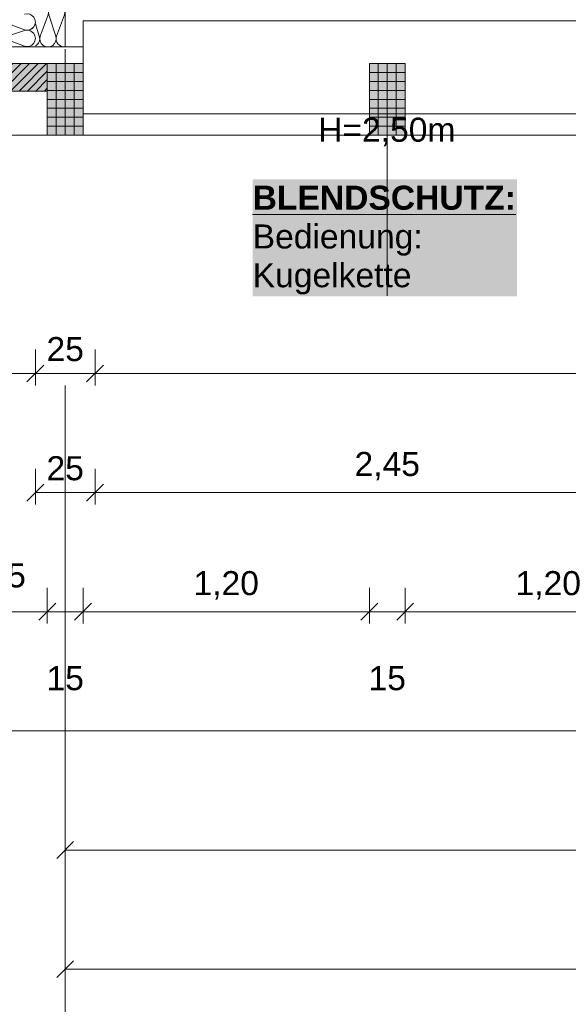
# Model space of a CAD drawing. Header units: metres. Extents: x -45 to 152, y -127 to 99.
# Tile 14 of 256: x -39.34 to -37.04, y -25.92 to -21.79. Entities that reach past the tile are written whole.
import ezdxf

# ---------------------------------------------------------------- set-up
doc = ezdxf.new("R2010")
doc.units = ezdxf.units.M
doc.header["$PDMODE"] = 1
doc.header["$PDSIZE"] = -2
doc.linetypes.add('Achsen 01', pattern=[5.291531, 3.175, -1.058062, 0.352704, -0.705764])
doc.linetypes.add('Raster 01', pattern=[2, 1, -1])
doc.layers.get('0').update_dxf_attribs({"lineweight": 25})
for name, color, linetype, lineweight, true_color in [('014_Fassadenarbeiten-000 Aufsicht Betonfertigteile', 7, 'Continuous', 9, 0xc0c0c0), ('014_Fassadenarbeiten-330 mineralische Dämmung', 7, 'Continuous', 9, 0x666666), ('031_Metallbauarbeiten-330 Aufsicht Metallbauarbeiten', 7, 'Continuous', 9, 0xa6a6a6), ('AV1-Achsen', 1, 'Achsen 01', 18, 0xff0000), ('AV1-Raster', 7, 'Raster 01', 9, 0xa6a6a6)]:
    doc.layers.add(name, color=color, linetype=linetype, lineweight=lineweight, true_color=true_color)
for name, color, linetype, lineweight in [('014_Fassadenarbeiten-330 Betonfertigteile vertikal', 7, 'Continuous', 9), ('014_Fassadenarbeiten-330 Mauerwerk 11.5cm', 7, 'Continuous', 9), ('030_Sonnenschutzarbeiten-BLENDSCHUTZ', 7, 'Continuous', 5), ('030_Sonnenschutzarbeiten-BLENDSCHUTZ  Beschriftung', 7, 'Continuous', 5), ('_1.35m (3D)', 7, 'Continuous', 9), ('_GRU (2D)', 7, 'Continuous', 9), ('_OG 2 (2D)', 7, 'Continuous', 9), ('_OG 2 - DS (2D)', 7, 'Continuous', 9), ('Bemaßung-Bemaßung', 7, 'Continuous', 9)]:
    doc.layers.add(name, color=color, linetype=linetype, lineweight=lineweight)
doc.layers.get('0').freeze()
doc.styles.add('Arial', font='arial.ttf')
doc.styles.add('Arial (bold)', font='arialbd.ttf')
doc.dimstyles.new('COE 50', dxfattribs={"dimtxt": 126.090495, "dimasz": 0.001414, "dimexe": 0.001, "dimexo": 0.01, "dimgap": 0.001, "dimtad": 1, "dimdec": 3, "dimtxsty": 'Arial', "dimblk": 'VW_SLASH-4', "dimblk1": 'VW_SLASH-4', "dimblk2": 'VW_SLASH-4', "dimcen": 0, "dimadec": 3, "dimazin": 0, "dimtfac": 0.8, "dimtdec": 3, "dimtix": 1, "dimtmove": 0, "dimatfit": 0, "dimldrblk": 'VW_SLASH-3', "dimfxl": 0.002, "dimfxlon": 1, "dimfrac": 2, "dimtolj": 1, "dimarcsym": 0})
pattern_1 = [(-90, (0, 0), (0.0375, 0), [])]
pattern_2 = [(0, (0, 0), (2e-18, -0.0375), [])]

# ---------------------------------------------------------------- blocks, each defined once
blk = doc.blocks.new('Group-2')
at = {"layer": 'AV1-Raster'}
blk.add_line((-37.8, -22.95), (-37.8, 1.35), dxfattribs=at)
blk = doc.blocks.new('1.35m (3D)')
at = {"layer": 'AV1-Raster', "color": 7}
blk.add_blockref('Group-2', (0, 0), dxfattribs=at)
blk = doc.blocks.new('Blendschutz Beschriftung')
at = {"layer": '030_Sonnenschutzarbeiten-BLENDSCHUTZ  Beschriftung', "color": 254, "linetype": 'Continuous', "transparency": 33554559}
blk.add_solid([(-0.554, -0.1644), (0.554, -0.1644), (-0.554, 0.3267), (0.554, 0.3267)], dxfattribs=at)
at = {"layer": '030_Sonnenschutzarbeiten-BLENDSCHUTZ  Beschriftung', "insert": (-0.554, 0.3002), "char_height": 0.100872, "attachment_point": 1, "line_spacing_factor": 0.967016, "style": 'Arial (bold)'}
blk.add_mtext('{\\LBLENDSCHUTZ:}{\\fArial|b0|i0|c0|p0;\\l\\PBedienung: \\PKugelkette }', dxfattribs=at)
blk = doc.blocks.new('VW_SLASH-4')
at = {"color": 0, "linetype": 'ByBlock', "lineweight": -2, "transparency": 16777216}
blk.add_line((0, 0), (-1, 0), dxfattribs=at)
at = {"color": 0, "linetype": 'Continuous', "lineweight": 15, "transparency": 16777216, "flags": 128}
blk.add_lwpolyline([(0.5, 0.5), (-0.5, -0.5)], dxfattribs=at)
blk = doc.blocks.new('*D21')
at = {"layer": '030_Sonnenschutzarbeiten-BLENDSCHUTZ', "color": 0, "lineweight": -2}
for p, q in [((-39.025, -22.025), (-39.025, -22.175)), ((-36.575, -22.025), (-36.575, -22.175)), ((-36.6457, -22.125), (-38.9543, -22.125))]:
    blk.add_line(p, q, dxfattribs=at)
at = {"layer": 'Defpoints', "color": 0}
for p in [(-39.025, -21.385), (-36.575, -21.385), (-39.025, -22.125)]:
    blk.add_point(p, dxfattribs=at)
at = {"layer": '030_Sonnenschutzarbeiten-BLENDSCHUTZ', "color": 0, "lineweight": -2, "xscale": 0.070693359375, "yscale": 0.070693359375, "zscale": 0.070693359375, "rotation": 180}
blk.add_blockref('VW_SLASH-4', (-39.025, -22.125), dxfattribs=at)
at = {"layer": '030_Sonnenschutzarbeiten-BLENDSCHUTZ', "color": 0, "lineweight": -2, "xscale": 0.070693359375, "yscale": 0.070693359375, "zscale": 0.070693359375}
blk.add_blockref('VW_SLASH-4', (-36.575, -22.125), dxfattribs=at)
at = {"layer": '030_Sonnenschutzarbeiten-BLENDSCHUTZ', "color": 0, "lineweight": 13, "insert": (-37.8, -22.0144), "char_height": 0.10087, "attachment_point": 5, "style": 'Arial'}
blk.add_mtext('\\A1;2,45', dxfattribs=at)
blk = doc.blocks.new('VW_SLASH-3')
at = {"color": 0, "linetype": 'ByBlock', "lineweight": -2, "transparency": 16777216}
blk.add_line((0, 0), (-1, 0), dxfattribs=at)
at = {"color": 0, "linetype": 'Continuous', "lineweight": 15, "transparency": 16777216, "flags": 128}
blk.add_lwpolyline([(0.5, 0.5), (-0.5, -0.5)], dxfattribs=at)
blk = doc.blocks.new('Group-181')
at = {"layer": '014_Fassadenarbeiten-330 mineralische Dämmung', "transparency": 33554687, "flags": 128}
for points in [[(-21.7317, 39.275, -0.001439), (-21.7316, 39.2748, -0.324435), (-21.7316, 39.2344, -0.324435), (-21.77, 39.2218), (-21.86, 39.2551, 0.324488), (-21.8985, 39.2425, 0.324488), (-21.8985, 39.2021, 0.324488), (-21.86, 39.1895), (-21.77, 39.2185, -0.324435), (-21.7316, 39.2059, -0.324435), (-21.7316, 39.1655, -0.324435), (-21.77, 39.1529), (-21.86, 39.1862, 0.54007), (-21.9048, 39.15)], [(-21.77, 39.1529, 0.324435), (-21.7316, 39.1655, 0.324435), (-21.7316, 39.2059, 0.324435), (-21.77, 39.2185), (-21.86, 39.1895, -0.324488), (-21.8985, 39.2021, -0.324488), (-21.8985, 39.2425, -0.324488), (-21.86, 39.2551), (-21.77, 39.2218, 0.727402), (-21.7317, 39.275)], [(-21.8086, 39.275), (-21.86, 39.2585, -0.362439), (-21.9009, 39.275)]]:
    blk.add_lwpolyline(points, format="xyb", dxfattribs=at)
blk = doc.blocks.new('Group-182')
at = {"layer": '014_Fassadenarbeiten-330 mineralische Dämmung', "transparency": 33554687}
blk.add_blockref('Group-181', (0, 0), dxfattribs=at)
blk = doc.blocks.new('Parametric Object-23')
at = {"layer": '014_Fassadenarbeiten-330 mineralische Dämmung', "color": 7, "transparency": 33554687}
blk.add_blockref('Group-182', (0, 0), dxfattribs=at)
at = {"layer": '014_Fassadenarbeiten-330 mineralische Dämmung', "color": 0, "flags": 1}
for tag in ['IFC_UUID', 'instanceID', 'prm0_name', 'prm0_type', 'prm0_value', 'prm1_name', 'prm1_type', 'prm1_value', 'prm2_name', 'prm2_type', 'prm2_value', 'prm3_name', 'prm3_type', 'prm3_value', 'prm4_name', 'prm4_type', 'prm4_value', 'prm5_name', 'prm5_type', 'prm5_value', 'prm6_name', 'prm6_type', 'prm6_value']:
    blk.add_attdef(tag, (-39.275, -21.9131), '', height=0.00018, dxfattribs=at)
blk = doc.blocks.new('Group-184')
at = {"layer": '014_Fassadenarbeiten-330 mineralische Dämmung', "transparency": 33554687, "flags": 128}
for points in [[(-21.7676, 39.32, -0.324435), (-21.7802, 39.2816, -0.324435), (-21.8206, 39.2816, -0.324435), (-21.8332, 39.32), (-21.7999, 39.41, 0.324488), (-21.8125, 39.4485, 0.324488), (-21.8529, 39.4485, 0.324488), (-21.8655, 39.41), (-21.8365, 39.32, -0.324435), (-21.8491, 39.2816, -0.324435), (-21.8895, 39.2816, -0.324435), (-21.9021, 39.32), (-21.8688, 39.41, 0.54007), (-21.905, 39.4548)], [(-21.9021, 39.32, 1.372583), (-21.8365, 39.32), (-21.8655, 39.41, -1.372995)], [(-21.7999, 39.41), (-21.8332, 39.32, 1.372583), (-21.7676, 39.32)], [(-21.905, 39.3184, -0.131588), (-21.905, 39.3005)]]:
    blk.add_lwpolyline(points, format="xyb", dxfattribs=at)
blk = doc.blocks.new('Group-185')
at = {"layer": '014_Fassadenarbeiten-330 mineralische Dämmung', "transparency": 33554687}
blk.add_blockref('Group-184', (0, 0), dxfattribs=at)
blk = doc.blocks.new('Parametric Object-24')
at = {"layer": '014_Fassadenarbeiten-330 mineralische Dämmung', "color": 7, "transparency": 33554687}
blk.add_blockref('Group-185', (0, 0), dxfattribs=at)
at = {"layer": '014_Fassadenarbeiten-330 mineralische Dämmung', "color": 0, "flags": 1}
for tag in ['IFC_UUID', 'instanceID', 'prm0_name', 'prm0_type', 'prm0_value', 'prm1_name', 'prm1_type', 'prm1_value', 'prm2_name', 'prm2_type', 'prm2_value', 'prm3_name', 'prm3_type', 'prm3_value', 'prm4_name', 'prm4_type', 'prm4_value', 'prm5_name', 'prm5_type', 'prm5_value', 'prm6_name', 'prm6_type', 'prm6_value']:
    blk.add_attdef(tag, (-39.4631, -21.9098), '', height=0.00018, dxfattribs=at)
blk = doc.blocks.new('*D434')
at = {"layer": 'Bemaßung-Bemaßung', "color": 0, "lineweight": -2}
for p, q in [((-39.15, -25.675), (-39.15, -25.825)), ((0, -25.675), (0, -25.825)), ((-0.0707, -25.775), (-39.0793, -25.775))]:
    blk.add_line(p, q, dxfattribs=at)
at = {"layer": 'Defpoints', "color": 0}
for p in [(-39.15, -21.6), (0, -21.6), (-39.15, -25.775)]:
    blk.add_point(p, dxfattribs=at)
at = {"layer": 'Bemaßung-Bemaßung', "color": 0, "lineweight": -2, "xscale": 0.070693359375, "yscale": 0.070693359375, "zscale": 0.070693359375, "rotation": 180}
blk.add_blockref('VW_SLASH-4', (-39.15, -25.775), dxfattribs=at)
at = {"layer": 'Bemaßung-Bemaßung', "color": 0, "lineweight": -2, "xscale": 0.070693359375, "yscale": 0.070693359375, "zscale": 0.070693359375}
blk.add_blockref('VW_SLASH-4', (0, -25.775), dxfattribs=at)
at = {"layer": 'Bemaßung-Bemaßung', "color": 0, "insert": (-19.575, -25.6341), "char_height": 0.15131, "attachment_point": 5, "style": 'Arial'}
blk.add_mtext('\\A1;39,15', dxfattribs=at)
blk = doc.blocks.new('*D435')
at = {"layer": 'Bemaßung-Bemaßung', "color": 0, "lineweight": -2}
for p, q in [((-39.15, -25.175), (-39.15, -25.325)), ((-33.75, -25.175), (-33.75, -25.325)), ((-33.8207, -25.275), (-39.0793, -25.275))]:
    blk.add_line(p, q, dxfattribs=at)
at = {"layer": 'Defpoints', "color": 0}
for p in [(-39.15, -21.6), (-33.75, -21.6), (-39.15, -25.275)]:
    blk.add_point(p, dxfattribs=at)
at = {"layer": 'Bemaßung-Bemaßung', "color": 0, "lineweight": -2, "xscale": 0.070693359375, "yscale": 0.070693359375, "zscale": 0.070693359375, "rotation": 180}
blk.add_blockref('VW_SLASH-4', (-39.15, -25.275), dxfattribs=at)
at = {"layer": 'Bemaßung-Bemaßung', "color": 0, "lineweight": -2, "xscale": 0.070693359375, "yscale": 0.070693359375, "zscale": 0.070693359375}
blk.add_blockref('VW_SLASH-4', (-33.75, -25.275), dxfattribs=at)
at = {"layer": 'Bemaßung-Bemaßung', "color": 0, "insert": (-36.45, -25.1644), "char_height": 0.10087, "attachment_point": 5, "style": 'Arial'}
blk.add_mtext('\\A1;5,40', dxfattribs=at)
blk = doc.blocks.new('*D458')
at = {"layer": 'Bemaßung-Bemaßung', "color": 0, "lineweight": -2}
for p, q in [((-39.825, -24.675), (-39.825, -24.825)), ((0.675, -24.675), (0.675, -24.825)), ((0.6043, -24.775), (-39.7543, -24.775))]:
    blk.add_line(p, q, dxfattribs=at)
at = {"layer": 'Defpoints', "color": 0}
for p in [(-39.825, -22.275), (0.675, -22.275), (-39.825, -24.775)]:
    blk.add_point(p, dxfattribs=at)
at = {"layer": 'Bemaßung-Bemaßung', "color": 0, "lineweight": -2, "xscale": 0.070693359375, "yscale": 0.070693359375, "zscale": 0.070693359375, "rotation": 180}
blk.add_blockref('VW_SLASH-4', (-39.825, -24.775), dxfattribs=at)
at = {"layer": 'Bemaßung-Bemaßung', "color": 0, "lineweight": -2, "xscale": 0.070693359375, "yscale": 0.070693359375, "zscale": 0.070693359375}
blk.add_blockref('VW_SLASH-4', (0.675, -24.775), dxfattribs=at)
at = {"layer": 'Bemaßung-Bemaßung', "color": 0, "insert": (-19.575, -24.6644), "char_height": 0.10087, "attachment_point": 5, "style": 'Arial'}
blk.add_mtext('\\A1;40,50', dxfattribs=at)
blk = doc.blocks.new('*D517')
at = {"layer": 'Bemaßung-Bemaßung', "color": 0, "linetype": 'Continuous', "lineweight": -2}
for p, q in [((-37.725, -24.175), (-37.725, -24.325)), ((-36.525, -24.175), (-36.525, -24.325)), ((-37.6543, -24.275), (-36.5957, -24.275))]:
    blk.add_line(p, q, dxfattribs=at)
at = {"layer": 'Defpoints', "color": 0}
for p in [(-37.725, -22.275), (-36.525, -22.275), (-36.525, -24.275)]:
    blk.add_point(p, dxfattribs=at)
at = {"layer": 'Bemaßung-Bemaßung', "color": 0, "lineweight": -2, "xscale": 0.070693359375, "yscale": 0.070693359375, "zscale": 0.070693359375, "rotation": 180}
blk.add_blockref('VW_SLASH-4', (-37.725, -24.275), dxfattribs=at)
at = {"layer": 'Bemaßung-Bemaßung', "color": 0, "lineweight": -2, "xscale": 0.070693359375, "yscale": 0.070693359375, "zscale": 0.070693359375}
blk.add_blockref('VW_SLASH-4', (-36.525, -24.275), dxfattribs=at)
at = {"layer": 'Bemaßung-Bemaßung', "color": 0, "insert": (-37.125, -24.1644), "char_height": 0.10087, "attachment_point": 5, "style": 'Arial'}
blk.add_mtext('\\A1;1,20', dxfattribs=at)
blk = doc.blocks.new('*D518')
at = {"layer": 'Bemaßung-Bemaßung', "color": 0, "linetype": 'Continuous', "lineweight": -2}
for p, q in [((-37.875, -24.175), (-37.875, -24.325)), ((-37.725, -24.175), (-37.725, -24.325)), ((-37.9457, -24.275), (-38.0164, -24.275)), ((-37.875, -24.275), (-37.725, -24.275)), ((-37.6543, -24.275), (-37.5836, -24.275))]:
    blk.add_line(p, q, dxfattribs=at)
at = {"layer": 'Defpoints', "color": 0}
for p in [(-37.875, -22.275), (-37.725, -22.275), (-37.725, -24.275)]:
    blk.add_point(p, dxfattribs=at)
at = {"layer": 'Bemaßung-Bemaßung', "color": 0, "lineweight": -2, "xscale": 0.070693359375, "yscale": 0.070693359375, "zscale": 0.070693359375}
blk.add_blockref('VW_SLASH-4', (-37.875, -24.275), dxfattribs=at)
at = {"layer": 'Bemaßung-Bemaßung', "color": 0, "lineweight": -2, "xscale": 0.070693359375, "yscale": 0.070693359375, "zscale": 0.070693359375, "rotation": 180}
blk.add_blockref('VW_SLASH-4', (-37.725, -24.275), dxfattribs=at)
at = {"layer": 'Bemaßung-Bemaßung', "color": 0, "insert": (-37.8, -24.5545), "char_height": 0.10087, "attachment_point": 5, "style": 'Arial'}
blk.add_mtext('\\A1;15', dxfattribs=at)
blk = doc.blocks.new('*D519')
at = {"layer": 'Bemaßung-Bemaßung', "color": 0, "linetype": 'Continuous', "lineweight": -2}
for p, q in [((-39.075, -24.175), (-39.075, -24.325)), ((-37.875, -24.175), (-37.875, -24.325)), ((-39.0043, -24.275), (-37.9457, -24.275))]:
    blk.add_line(p, q, dxfattribs=at)
at = {"layer": 'Defpoints', "color": 0}
for p in [(-39.075, -22.275), (-37.875, -22.275), (-37.875, -24.275)]:
    blk.add_point(p, dxfattribs=at)
at = {"layer": 'Bemaßung-Bemaßung', "color": 0, "lineweight": -2, "xscale": 0.070693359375, "yscale": 0.070693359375, "zscale": 0.070693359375, "rotation": 180}
blk.add_blockref('VW_SLASH-4', (-39.075, -24.275), dxfattribs=at)
at = {"layer": 'Bemaßung-Bemaßung', "color": 0, "lineweight": -2, "xscale": 0.070693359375, "yscale": 0.070693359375, "zscale": 0.070693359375}
blk.add_blockref('VW_SLASH-4', (-37.875, -24.275), dxfattribs=at)
at = {"layer": 'Bemaßung-Bemaßung', "color": 0, "insert": (-38.475, -24.1644), "char_height": 0.10087, "attachment_point": 5, "style": 'Arial'}
blk.add_mtext('\\A1;1,20', dxfattribs=at)
blk = doc.blocks.new('*D520')
at = {"layer": 'Bemaßung-Bemaßung', "color": 0, "linetype": 'Continuous', "lineweight": -2}
for p, q in [((-39.225, -24.175), (-39.225, -24.325)), ((-39.075, -24.175), (-39.075, -24.325)), ((-39.2957, -24.275), (-39.3664, -24.275)), ((-39.225, -24.275), (-39.075, -24.275)), ((-39.0043, -24.275), (-38.9336, -24.275))]:
    blk.add_line(p, q, dxfattribs=at)
at = {"layer": 'Defpoints', "color": 0}
for p in [(-39.225, -22.275), (-39.075, -22.275), (-39.075, -24.275)]:
    blk.add_point(p, dxfattribs=at)
at = {"layer": 'Bemaßung-Bemaßung', "color": 0, "lineweight": -2, "xscale": 0.070693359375, "yscale": 0.070693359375, "zscale": 0.070693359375}
blk.add_blockref('VW_SLASH-4', (-39.225, -24.275), dxfattribs=at)
at = {"layer": 'Bemaßung-Bemaßung', "color": 0, "lineweight": -2, "xscale": 0.070693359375, "yscale": 0.070693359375, "zscale": 0.070693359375, "rotation": 180}
blk.add_blockref('VW_SLASH-4', (-39.075, -24.275), dxfattribs=at)
at = {"layer": 'Bemaßung-Bemaßung', "color": 0, "insert": (-39.15, -24.5545), "char_height": 0.10087, "attachment_point": 5, "style": 'Arial'}
blk.add_mtext('\\A1;15', dxfattribs=at)
blk = doc.blocks.new('*D521')
at = {"layer": 'Bemaßung-Bemaßung', "color": 0, "linetype": 'Continuous', "lineweight": -2}
for p, q in [((-39.64, -24.175), (-39.64, -24.325)), ((-39.225, -24.175), (-39.225, -24.325)), ((-39.5693, -24.275), (-39.2957, -24.275))]:
    blk.add_line(p, q, dxfattribs=at)
at = {"layer": 'Defpoints', "color": 0}
for p in [(-39.64, -22.09), (-39.225, -22.275), (-39.225, -24.275)]:
    blk.add_point(p, dxfattribs=at)
at = {"layer": 'Bemaßung-Bemaßung', "color": 0, "lineweight": -2, "xscale": 0.070693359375, "yscale": 0.070693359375, "zscale": 0.070693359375, "rotation": 180}
blk.add_blockref('VW_SLASH-4', (-39.64, -24.275), dxfattribs=at)
at = {"layer": 'Bemaßung-Bemaßung', "color": 0, "lineweight": -2, "xscale": 0.070693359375, "yscale": 0.070693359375, "zscale": 0.070693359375}
blk.add_blockref('VW_SLASH-4', (-39.225, -24.275), dxfattribs=at)
at = {"layer": 'Bemaßung-Bemaßung', "color": 0, "insert": (-39.4325, -24.1576), "char_height": 0.100872, "attachment_point": 5, "style": 'Arial'}
blk.add_mtext('\\A1;41\\S5^ ;', dxfattribs=at)
blk = doc.blocks.new('*D621')
at = {"layer": 'Bemaßung-Bemaßung', "color": 0, "linetype": 'Continuous', "lineweight": -2}
for p, q in [((-41.325, -22.0193), (-41.325, -21.9486)), ((-41.225, -22.09), (-41.375, -22.09)), ((-41.325, -22.09), (-41.325, -22.275)), ((-41.225, -22.275), (-41.375, -22.275)), ((-41.325, -22.3457), (-41.325, -22.4164))]:
    blk.add_line(p, q, dxfattribs=at)
at = {"layer": 'Defpoints', "color": 0}
for p in [(-39.225, -22.09), (-41.325, -22.275), (-39.225, -22.275)]:
    blk.add_point(p, dxfattribs=at)
at = {"layer": 'Bemaßung-Bemaßung', "color": 0, "lineweight": -2, "xscale": 0.070693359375, "yscale": 0.070693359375, "zscale": 0.070693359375}
for p, rotation in [((-41.325, -22.09), 270), ((-41.325, -22.275), 90)]:
    blk.add_blockref('VW_SLASH-4', p, dxfattribs=dict(at, rotation=rotation))
at = {"layer": 'Bemaßung-Bemaßung', "color": 0, "insert": (-41.5183, -22.1825), "char_height": 0.100872, "attachment_point": 5, "rotation": 90, "style": 'Arial'}
blk.add_mtext('\\A1;18\\S5^ ;', dxfattribs=at)
blk = doc.blocks.new('*D622')
at = {"layer": 'Bemaßung-Bemaßung', "color": 0, "linetype": 'Continuous', "lineweight": -2}
for p, q in [((-41.225, -21.675), (-41.375, -21.675)), ((-41.325, -21.7457), (-41.325, -22.0193)), ((-41.225, -22.09), (-41.375, -22.09))]:
    blk.add_line(p, q, dxfattribs=at)
at = {"layer": 'Defpoints', "color": 0}
for p in [(-39.825, -21.675), (-41.325, -22.09), (-39.225, -22.09)]:
    blk.add_point(p, dxfattribs=at)
at = {"layer": 'Bemaßung-Bemaßung', "color": 0, "lineweight": -2, "xscale": 0.070693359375, "yscale": 0.070693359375, "zscale": 0.070693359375}
for p, rotation in [((-41.325, -21.675), 90), ((-41.325, -22.09), 270)]:
    blk.add_blockref('VW_SLASH-4', p, dxfattribs=dict(at, rotation=rotation))
at = {"layer": 'Bemaßung-Bemaßung', "color": 0, "insert": (-41.4424, -21.8825), "char_height": 0.100872, "attachment_point": 5, "rotation": 90, "style": 'Arial'}
blk.add_mtext('\\A1;41\\S5^ ;', dxfattribs=at)
blk = doc.blocks.new('*D658')
at = {"layer": 'Bemaßung-Bemaßung', "color": 0, "linetype": 'Continuous', "lineweight": -2}
for p, q in [((-39.825, -23.175), (-39.825, -23.325)), ((-39.275, -23.175), (-39.275, -23.325)), ((-39.3457, -23.275), (-39.7543, -23.275))]:
    blk.add_line(p, q, dxfattribs=at)
at = {"layer": 'Defpoints', "color": 0}
for p in [(-39.825, -21.525), (-39.275, -21.725), (-39.825, -23.275)]:
    blk.add_point(p, dxfattribs=at)
at = {"layer": 'Bemaßung-Bemaßung', "color": 0, "lineweight": -2, "xscale": 0.070693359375, "yscale": 0.070693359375, "zscale": 0.070693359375, "rotation": 180}
blk.add_blockref('VW_SLASH-4', (-39.825, -23.275), dxfattribs=at)
at = {"layer": 'Bemaßung-Bemaßung', "color": 0, "lineweight": -2, "xscale": 0.070693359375, "yscale": 0.070693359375, "zscale": 0.070693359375}
blk.add_blockref('VW_SLASH-4', (-39.275, -23.275), dxfattribs=at)
at = {"layer": 'Bemaßung-Bemaßung', "color": 0, "insert": (-39.55, -23.1737), "char_height": 0.10087, "attachment_point": 5, "style": 'Arial'}
blk.add_mtext('\\A1;55', dxfattribs=at)
blk = doc.blocks.new('*D659')
at = {"layer": 'Bemaßung-Bemaßung', "color": 0, "linetype": 'Continuous', "lineweight": -2}
for p, q in [((-39.275, -23.175), (-39.275, -23.325)), ((-39.025, -23.175), (-39.025, -23.325)), ((-39.0957, -23.275), (-39.2043, -23.275))]:
    blk.add_line(p, q, dxfattribs=at)
at = {"layer": 'Defpoints', "color": 0}
for p in [(-39.275, -21.725), (-39.025, -21.725), (-39.275, -23.275)]:
    blk.add_point(p, dxfattribs=at)
at = {"layer": 'Bemaßung-Bemaßung', "color": 0, "lineweight": -2, "xscale": 0.070693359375, "yscale": 0.070693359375, "zscale": 0.070693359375, "rotation": 180}
blk.add_blockref('VW_SLASH-4', (-39.275, -23.275), dxfattribs=at)
at = {"layer": 'Bemaßung-Bemaßung', "color": 0, "lineweight": -2, "xscale": 0.070693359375, "yscale": 0.070693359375, "zscale": 0.070693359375}
blk.add_blockref('VW_SLASH-4', (-39.025, -23.275), dxfattribs=at)
at = {"layer": 'Bemaßung-Bemaßung', "color": 0, "insert": (-39.15, -23.1735), "char_height": 0.10087, "attachment_point": 5, "style": 'Arial'}
blk.add_mtext('\\A1;25', dxfattribs=at)
blk = doc.blocks.new('*D660')
at = {"layer": 'Bemaßung-Bemaßung', "color": 0, "linetype": 'Continuous', "lineweight": -2}
for p, q in [((-39.025, -23.175), (-39.025, -23.325)), ((-33.875, -23.175), (-33.875, -23.325)), ((-33.9457, -23.275), (-38.9543, -23.275))]:
    blk.add_line(p, q, dxfattribs=at)
at = {"layer": 'Defpoints', "color": 0}
for p in [(-33.875, -21.475), (-39.025, -21.725), (-39.025, -23.275)]:
    blk.add_point(p, dxfattribs=at)
at = {"layer": 'Bemaßung-Bemaßung', "color": 0, "lineweight": -2, "xscale": 0.070693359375, "yscale": 0.070693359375, "zscale": 0.070693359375, "rotation": 180}
blk.add_blockref('VW_SLASH-4', (-39.025, -23.275), dxfattribs=at)
at = {"layer": 'Bemaßung-Bemaßung', "color": 0, "lineweight": -2, "xscale": 0.070693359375, "yscale": 0.070693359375, "zscale": 0.070693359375}
blk.add_blockref('VW_SLASH-4', (-33.875, -23.275), dxfattribs=at)
at = {"layer": 'Bemaßung-Bemaßung', "color": 0, "insert": (-36.45, -23.1644), "char_height": 0.10087, "attachment_point": 5, "style": 'Arial'}
blk.add_mtext('\\A1;5,15', dxfattribs=at)
blk = doc.blocks.new('*D680')
at = {"layer": 'Bemaßung-Bemaßung', "color": 0, "linetype": 'Continuous', "lineweight": -2}
for p, q in [((-40.225, -21.725), (-40.375, -21.725)), ((-40.325, -21.7957), (-40.325, -22.2043)), ((-40.225, -22.275), (-40.375, -22.275))]:
    blk.add_line(p, q, dxfattribs=at)
at = {"layer": 'Defpoints', "color": 0}
for p in [(-39.275, -21.725), (-40.325, -22.275), (-39.825, -22.275)]:
    blk.add_point(p, dxfattribs=at)
at = {"layer": 'Bemaßung-Bemaßung', "color": 0, "lineweight": -2, "xscale": 0.070693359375, "yscale": 0.070693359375, "zscale": 0.070693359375}
for p, rotation in [((-40.325, -21.725), 90), ((-40.325, -22.275), 270)]:
    blk.add_blockref('VW_SLASH-4', p, dxfattribs=dict(at, rotation=rotation))
at = {"layer": 'Bemaßung-Bemaßung', "color": 0, "insert": (-40.4263, -22), "char_height": 0.10087, "attachment_point": 5, "rotation": 90, "style": 'Arial'}
blk.add_mtext('\\A1;55', dxfattribs=at)
blk = doc.blocks.new('*D731')
at = {"layer": 'Bemaßung-Bemaßung', "color": 0, "lineweight": -2}
for p, q in [((-39.275, -23.675), (-39.275, -23.825)), ((-39.025, -23.675), (-39.025, -23.825)), ((-39.0957, -23.775), (-39.2043, -23.775))]:
    blk.add_line(p, q, dxfattribs=at)
at = {"layer": 'Defpoints', "color": 0}
for p in [(-39.275, -21.725), (-39.025, -21.725), (-39.275, -23.775)]:
    blk.add_point(p, dxfattribs=at)
at = {"layer": 'Bemaßung-Bemaßung', "color": 0, "lineweight": -2, "xscale": 0.070693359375, "yscale": 0.070693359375, "zscale": 0.070693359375, "rotation": 180}
blk.add_blockref('VW_SLASH-4', (-39.275, -23.775), dxfattribs=at)
at = {"layer": 'Bemaßung-Bemaßung', "color": 0, "lineweight": -2, "xscale": 0.070693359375, "yscale": 0.070693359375, "zscale": 0.070693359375}
blk.add_blockref('VW_SLASH-4', (-39.025, -23.775), dxfattribs=at)
at = {"layer": 'Bemaßung-Bemaßung', "color": 0, "insert": (-39.15, -23.6735), "char_height": 0.10087, "attachment_point": 5, "style": 'Arial'}
blk.add_mtext('\\A1;25', dxfattribs=at)
blk = doc.blocks.new('*D732')
at = {"layer": 'Bemaßung-Bemaßung', "color": 0, "lineweight": -2}
for p, q in [((-39.025, -23.675), (-39.025, -23.825)), ((-36.575, -23.675), (-36.575, -23.825)), ((-36.6457, -23.775), (-38.9543, -23.775))]:
    blk.add_line(p, q, dxfattribs=at)
at = {"layer": 'Defpoints', "color": 0}
for p in [(-36.575, -21.475), (-39.025, -21.725), (-39.025, -23.775)]:
    blk.add_point(p, dxfattribs=at)
at = {"layer": 'Bemaßung-Bemaßung', "color": 0, "lineweight": -2, "xscale": 0.070693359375, "yscale": 0.070693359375, "zscale": 0.070693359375, "rotation": 180}
blk.add_blockref('VW_SLASH-4', (-39.025, -23.775), dxfattribs=at)
at = {"layer": 'Bemaßung-Bemaßung', "color": 0, "lineweight": -2, "xscale": 0.070693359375, "yscale": 0.070693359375, "zscale": 0.070693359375}
blk.add_blockref('VW_SLASH-4', (-36.575, -23.775), dxfattribs=at)
at = {"layer": 'Bemaßung-Bemaßung', "color": 0, "insert": (-37.8, -23.6644), "char_height": 0.10087, "attachment_point": 5, "style": 'Arial'}
blk.add_mtext('\\A1;2,45', dxfattribs=at)
blk = doc.blocks.new('Group-736')
at = {"layer": 'AV1-Achsen'}
blk.add_line((-39.15, -26.5), (-39.15, 4.9), dxfattribs=at)
blk = doc.blocks.new('GRU (2D)')
at = {"layer": 'AV1-Achsen', "color": 7}
blk.add_blockref('Group-736', (0, 0), dxfattribs=at)
blk = doc.blocks.new('OG 2 - DS (2D)')
at = {"layer": '030_Sonnenschutzarbeiten-BLENDSCHUTZ  Beschriftung', "color": 7}
blk.add_blockref('Blendschutz Beschriftung', (-37.8102, -22.7874), dxfattribs=at)
at = {"layer": '030_Sonnenschutzarbeiten-BLENDSCHUTZ', "color": 7, "insert": (-38.0897, -22.2018), "char_height": 0.10087, "attachment_point": 1, "line_spacing_factor": 0.969122, "style": 'Arial'}
blk.add_mtext('H=2,50m', dxfattribs=at)
at = {"layer": '030_Sonnenschutzarbeiten-BLENDSCHUTZ', "color": 7, "lineweight": 13}
dim = blk.add_linear_dim(base=(-39.025, -22.125), p1=(-36.575, -21.385), p2=(-39.025, -21.385), text='2,45', dimstyle='COE 50', override={"dimtxt": 0.100872, "dimasz": 0.070693, "dimexe": 0.05, "dimgap": 0.05, "dimpost": '<>', "dimtxsty": 'Arial', "dimtmove": 2, "dimfxl": 0.1}, dxfattribs=at)
dim.commit()
dim.dimension.update_dxf_attribs({"geometry": '*D21', "text_midpoint": (-37.8, -22.0144)})
blk = doc.blocks.new('OG 2 (2D)')
at = {"layer": '014_Fassadenarbeiten-330 Mauerwerk 11.5cm', "linetype": 'Continuous', "lineweight": 0, "true_color": 0xd19783}
blk.add_hatch(color=33, dxfattribs=at).paths.add_polyline_path([(-39.225, -22.09), (-39.64, -22.09), (-39.64, -21.675), (-39.525, -21.675), (-39.525, -21.975), (-39.225, -21.975)])
at = {"layer": '014_Fassadenarbeiten-330 Mauerwerk 11.5cm', "linetype": 'Continuous', "lineweight": 9}
h = blk.add_hatch(dxfattribs=at)
h.set_pattern_fill('Mauerwerk Münster', color=8, style=0, pattern_type=2)
h.set_pattern_definition([(45, (0, 0), (0.01767767, -0.01767767), [])])
h.paths.add_polyline_path([(-39.225, -22.09), (-39.64, -22.09), (-39.64, -21.675), (-39.525, -21.675), (-39.525, -21.975), (-39.225, -21.975)])
at = {"layer": '014_Fassadenarbeiten-000 Aufsicht Betonfertigteile', "flags": 128}
blk.add_lwpolyline([(-39.455, -21.905), (0.305, -21.905), (0.675, -22.275), (-39.825, -22.275)], close=True, dxfattribs=at)
at = {"layer": '014_Fassadenarbeiten-330 Mauerwerk 11.5cm', "flags": 128}
blk.add_lwpolyline([(-39.225, -22.09), (-39.64, -22.09), (-39.64, -21.675), (-39.525, -21.675), (-39.525, -21.975), (-39.225, -21.975)], close=True, dxfattribs=at)
at = {"layer": '014_Fassadenarbeiten-330 mineralische Dämmung', "flags": 128}
blk.add_lwpolyline([(-39.275, -21.725), (-39.15, -21.725), (-39.15, -21.905), (-39.455, -21.905), (-39.455, -16.2), (-39.275, -16.2)], close=True, dxfattribs=at)
at = {"layer": '014_Fassadenarbeiten-330 mineralische Dämmung', "rotation": 90}
for name in ['Parametric Object-24', 'Parametric Object-23']:
    blk.add_blockref(name, (0, 0), dxfattribs=at)
at = {"layer": 'Bemaßung-Bemaßung', "linetype": 'Continuous'}
for base, p1, p2, text, override, picture, middle in [((-39.825, -23.275), (-39.275, -21.725), (-39.825, -21.525), '55', {"dimtxt": 0.100872, "dimasz": 0.070693, "dimexe": 0.05, "dimgap": 0.05, "dimpost": '<>', "dimtxsty": 'Arial', "dimtmove": 2, "dimfxl": 0.1}, '*D658', (-39.55, -23.1737)), ((-39.225, -24.275), (-39.64, -22.09), (-39.225, -22.275), '41\\S5^ ;', {"dimtxt": 0.100872, "dimasz": 0.070693, "dimexe": 0.05, "dimgap": 0.05, "dimpost": '<>', "dimtxsty": 'Arial', "dimtmove": 2, "dimfxl": 0.1}, '*D521', (-39.4325, -24.1576)), ((-39.075, -24.275), (-39.225, -22.275), (-39.075, -22.275), '15', {"dimtxt": 0.100872, "dimasz": 0.070693, "dimexe": 0.05, "dimgap": 0.05, "dimpost": '<>', "dimtxsty": 'Arial', "dimtix": 0, "dimtmove": 2, "dimfxl": 0.1}, '*D520', (-39.15, -24.5545)), ((-37.875, -24.275), (-39.075, -22.275), (-37.875, -22.275), '1,20', {"dimtxt": 0.100872, "dimasz": 0.070693, "dimexe": 0.05, "dimgap": 0.05, "dimpost": '<>', "dimtxsty": 'Arial', "dimtmove": 2, "dimfxl": 0.1}, '*D519', (-38.475, -24.1644)), ((-37.725, -24.275), (-37.875, -22.275), (-37.725, -22.275), '15', {"dimtxt": 0.100872, "dimasz": 0.070693, "dimexe": 0.05, "dimgap": 0.05, "dimpost": '<>', "dimtxsty": 'Arial', "dimtix": 0, "dimtmove": 2, "dimfxl": 0.1}, '*D518', (-37.8, -24.5545)), ((-36.525, -24.275), (-37.725, -22.275), (-36.525, -22.275), '1,20', {"dimtxt": 0.100872, "dimasz": 0.070693, "dimexe": 0.05, "dimgap": 0.05, "dimpost": '<>', "dimtxsty": 'Arial', "dimtmove": 2, "dimfxl": 0.1}, '*D517', (-37.125, -24.1644))]:
    dim = blk.add_linear_dim(base=base, p1=p1, p2=p2, text=text, dimstyle='COE 50', override=override, dxfattribs=at)
    dim.commit()
    dim.dimension.update_dxf_attribs({"geometry": picture, "text_midpoint": middle})
for base, p1, p2, text, override, picture, middle in [((-41.325, -22.09), (-39.825, -21.675), (-39.225, -22.09), '41\\S5^ ;', {"dimtxt": 0.100872, "dimasz": 0.070693, "dimexe": 0.05, "dimgap": 0.05, "dimpost": '<>', "dimtxsty": 'Arial', "dimtmove": 2, "dimfxl": 0.1}, '*D622', (-41.4424, -21.8825)), ((-40.325, -22.275), (-39.275, -21.725), (-39.825, -22.275), '55', {"dimtxt": 0.100872, "dimasz": 0.070693, "dimexe": 0.05, "dimgap": 0.05, "dimpost": '<>', "dimtxsty": 'Arial', "dimtmove": 2, "dimfxl": 0.1}, '*D680', (-40.4263, -22)), ((-41.325, -22.275), (-39.225, -22.09), (-39.225, -22.275), '18\\S5^ ;', {"dimtxt": 0.100872, "dimasz": 0.070693, "dimexe": 0.05, "dimgap": 0.05, "dimpost": '<>', "dimtxsty": 'Arial', "dimtix": 0, "dimtmove": 2, "dimfxl": 0.1}, '*D621', (-41.5183, -22.1825))]:
    dim = blk.add_linear_dim(base=base, p1=p1, p2=p2, angle=270, text=text, dimstyle='COE 50', override=override, dxfattribs=at)
    dim.commit()
    dim.dimension.update_dxf_attribs({"geometry": picture, "text_midpoint": middle})
at = {"layer": 'Bemaßung-Bemaßung'}
dim = blk.add_linear_dim(base=(-39.825, -24.775), p1=(0.675, -22.275), p2=(-39.825, -22.275), text='40,50', dimstyle='COE 50', override={"dimtxt": 0.100872, "dimasz": 0.070693, "dimexe": 0.05, "dimgap": 0.05, "dimpost": '<>', "dimtxsty": 'Arial', "dimtmove": 2, "dimfxl": 0.1}, dxfattribs=at)
dim.commit()
dim.dimension.update_dxf_attribs({"geometry": '*D458', "text_midpoint": (-19.575, -24.6644)})
at = {"color": 255}
blk.add_wipeout([(-39.075, -21.795), (-36.45, -21.795), (-36.45, -22.185), (-39.075, -22.185)], dxfattribs=at).dxf.layer = '031_Metallbauarbeiten-330 Aufsicht Metallbauarbeiten'
at = {"layer": '014_Fassadenarbeiten-330 Betonfertigteile vertikal', "linetype": 'Continuous', "lineweight": 0}
for points in [[(-39.225, -21.975), (-39.075, -21.975), (-39.075, -22.275), (-39.225, -22.275)], [(-37.875, -21.975), (-37.725, -21.975), (-37.725, -22.275), (-37.875, -22.275)]]:
    blk.add_hatch(color=9, dxfattribs=at).paths.add_polyline_path(points)
at = {"layer": '014_Fassadenarbeiten-330 Betonfertigteile vertikal', "linetype": 'Continuous', "lineweight": 9}
h = blk.add_hatch(dxfattribs=at)
h.set_pattern_fill('Stahlbetonfertigteil', color=8, style=0, pattern_type=2)
h.set_pattern_definition(pattern_1)
h.paths.add_polyline_path([(-39.225, -21.975), (-39.075, -21.975), (-39.075, -22.275), (-39.225, -22.275)])
at = {"layer": '014_Fassadenarbeiten-330 Betonfertigteile vertikal', "linetype": 'Continuous', "lineweight": 13}
h = blk.add_hatch(dxfattribs=at)
h.set_pattern_fill('Stahlbetonfertigteil-1', color=8, style=0, pattern_type=2)
h.set_pattern_definition(pattern_2)
h.paths.add_polyline_path([(-39.225, -21.975), (-39.075, -21.975), (-39.075, -22.275), (-39.225, -22.275)])
at = {"layer": '014_Fassadenarbeiten-330 Betonfertigteile vertikal', "linetype": 'Continuous', "lineweight": 9}
h = blk.add_hatch(dxfattribs=at)
h.set_pattern_fill('Stahlbetonfertigteil', color=8, style=0, pattern_type=2)
h.set_pattern_definition(pattern_1)
h.paths.add_polyline_path([(-37.875, -21.975), (-37.725, -21.975), (-37.725, -22.275), (-37.875, -22.275)])
at = {"layer": '014_Fassadenarbeiten-330 Betonfertigteile vertikal', "linetype": 'Continuous', "lineweight": 13}
h = blk.add_hatch(dxfattribs=at)
h.set_pattern_fill('Stahlbetonfertigteil-1', color=8, style=0, pattern_type=2)
h.set_pattern_definition(pattern_2)
h.paths.add_polyline_path([(-37.875, -21.975), (-37.725, -21.975), (-37.725, -22.275), (-37.875, -22.275)])
at = {"layer": '014_Fassadenarbeiten-330 Betonfertigteile vertikal', "flags": 128}
for points in [[(-39.225, -21.975), (-39.075, -21.975), (-39.075, -22.275), (-39.225, -22.275)], [(-37.875, -21.975), (-37.725, -21.975), (-37.725, -22.275), (-37.875, -22.275)]]:
    blk.add_lwpolyline(points, close=True, dxfattribs=at)
at = {"layer": '031_Metallbauarbeiten-330 Aufsicht Metallbauarbeiten', "flags": 128}
blk.add_lwpolyline([(-39.075, -21.795), (-36.45, -21.795), (-36.45, -22.185), (-39.075, -22.185)], close=True, dxfattribs=at)
at = {"layer": 'Bemaßung-Bemaßung', "linetype": 'Continuous'}
for base, p1, p2, text, picture, middle in [((-39.025, -23.275), (-33.875, -21.475), (-39.025, -21.725), '5,15', '*D660', (-36.45, -23.1644)), ((-39.275, -23.275), (-39.025, -21.725), (-39.275, -21.725), '25', '*D659', (-39.15, -23.1735))]:
    dim = blk.add_linear_dim(base=base, p1=p1, p2=p2, text=text, dimstyle='COE 50', override={"dimtxt": 0.100872, "dimasz": 0.070693, "dimexe": 0.05, "dimgap": 0.05, "dimpost": '<>', "dimtxsty": 'Arial', "dimtmove": 2, "dimfxl": 0.1}, dxfattribs=at)
    dim.commit()
    dim.dimension.update_dxf_attribs({"geometry": picture, "text_midpoint": middle})
at = {"layer": 'Bemaßung-Bemaßung'}
for base, p1, p2, text, picture, middle in [((-39.025, -23.775), (-36.575, -21.475), (-39.025, -21.725), '2,45', '*D732', (-37.8, -23.6644)), ((-39.275, -23.775), (-39.025, -21.725), (-39.275, -21.725), '25', '*D731', (-39.15, -23.6735))]:
    dim = blk.add_linear_dim(base=base, p1=p1, p2=p2, text=text, dimstyle='COE 50', override={"dimtxt": 0.100872, "dimasz": 0.070693, "dimexe": 0.05, "dimgap": 0.05, "dimpost": '<>', "dimtxsty": 'Arial', "dimtmove": 2, "dimfxl": 0.1}, dxfattribs=at)
    dim.commit()
    dim.dimension.update_dxf_attribs({"geometry": picture, "text_midpoint": middle})
at = {"layer": 'Bemaßung-Bemaßung', "color": 1}
for base, p1, text, override, picture, middle in [((-39.15, -25.775), (0, -21.6), '39,15', {"dimtxt": 0.151309, "dimasz": 0.070693, "dimexe": 0.05, "dimgap": 0.05, "dimpost": '<>', "dimtxsty": 'Arial', "dimtmove": 2, "dimfxl": 0.1}, '*D434', (-19.575, -25.6341)), ((-39.15, -25.275), (-33.75, -21.6), '5,40', {"dimtxt": 0.100872, "dimasz": 0.070693, "dimexe": 0.05, "dimgap": 0.05, "dimpost": '<>', "dimtxsty": 'Arial', "dimtmove": 2, "dimfxl": 0.1}, '*D435', (-36.45, -25.1644))]:
    dim = blk.add_linear_dim(base=base, p1=p1, p2=(-39.15, -21.6), text=text, dimstyle='COE 50', override=override, dxfattribs=at)
    dim.commit()
    dim.dimension.update_dxf_attribs({"geometry": picture, "text_midpoint": middle})

msp = doc.modelspace()

# ---------------------------------------------------------------- block references
at = {"layer": '_1.35m (3D)'}
msp.add_blockref('1.35m (3D)', (0, 0), dxfattribs=at)

# ---------------------------------------------------------------- next in the draw order: block references
at = {"layer": '_OG 2 - DS (2D)'}
msp.add_blockref('OG 2 - DS (2D)', (0, 0), dxfattribs=at)

# ---------------------------------------------------------------- next in the draw order: block references
at = {"layer": '_OG 2 (2D)'}
msp.add_blockref('OG 2 (2D)', (0, 0), dxfattribs=at)

# ---------------------------------------------------------------- next in the draw order: block references
at = {"layer": '_GRU (2D)'}
msp.add_blockref('GRU (2D)', (0, 0), dxfattribs=at)

doc.saveas('drawing.dxf')
